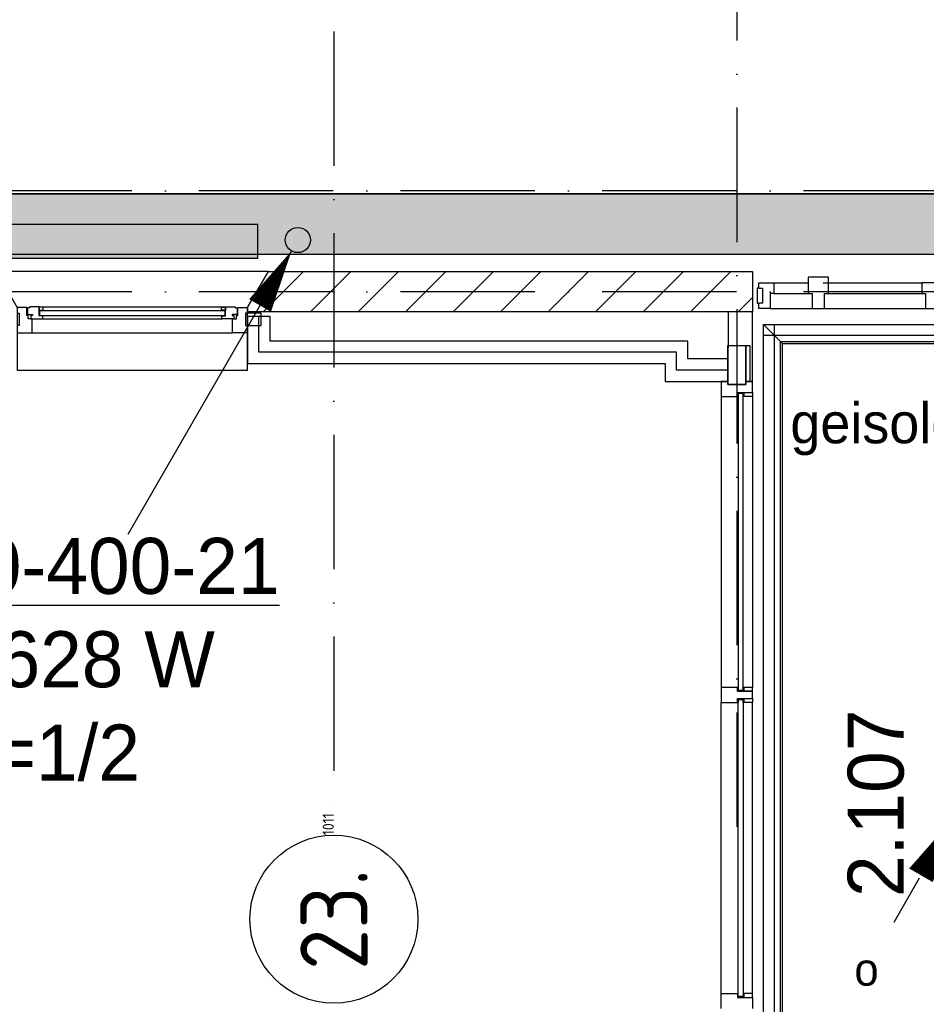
# Model space of a CAD drawing. Extents: x -1448 to 118900, y -195097 to 442500.
# Tile 86 of 103: x 63262 to 67311, y 401792 to 406187. Entities that reach past the tile are written whole.
import ezdxf
from ezdxf.enums import TextEntityAlignment as Align

# ---------------------------------------------------------------- set-up
doc = ezdxf.new("R2010")
doc.units = 0
doc.header["$LTSCALE"] = 100
doc.linetypes.add('DASHDOT', pattern=[9, 6, -1.5, 0, -1.5])
doc.layers.get('0').update_dxf_attribs({"linetype": 'CONTINUOUS'})
for name, color, linetype in [('AL$7----_STRAMIEN', 1, 'DASHDOT'), ('AL31----_BUITENKOZ', 7, 'CONTINUOUS'), ('ALL-----_REFLIJNEN', 8, 'CONTINUOUS'), ('ALN-----_BLOCKNAAM', 2, 'CONTINUOUS'), ('BOUW', 8, 'CONTINUOUS'), ('KABELGOOT1', 8, 'CONTINUOUS'), ('WI561---', 1, 'CONTINUOUS'), ('WL5233--', 4, 'CONTINUOUS'), ('WL561---', 4, 'CONTINUOUS'), ('WL561---_AANVOER', 4, 'CONTINUOUS')]:
    doc.layers.add(name, color=color, linetype=linetype)
doc.styles.add('BURO-018', font='BUROFONT.shx', dxfattribs={"height": 180})
doc.styles.add('BURO-025', font='BUROFONT.shx', dxfattribs={"height": 250})
doc.styles.get("Standard").update_dxf_attribs({"font": 'ISOCP'})

# ---------------------------------------------------------------- blocks, each defined once
blk = doc.blocks.new('1011')
at = {"layer": 'AL$7----_STRAMIEN', "color": 7, "linetype": 'CONTINUOUS'}
blk.add_circle((-750, 0), 750, dxfattribs=at)
at = {"layer": 'ALN-----_BLOCKNAAM', "linetype": 'CONTINUOUS'}
blk.add_text('1011', height=100, dxfattribs=at).set_placement((0, 0))
blk = doc.blocks.new('2322401')
at = {"color": 0, "linetype": 'CONTINUOUS'}
for p, q in [((-0.5, 0.5, 1), (-0.5, 0.5)), ((-0.5, 0.5, 1), (-0.5, -0.5, 1)), ((0.5, 0.5, 1), (-0.5, 0.5, 1)), ((0.5, 0.5), (-0.5, 0.5)), ((-0.5, 0.5), (-0.5, -0.5)), ((0.5, 0.5, 1), (0.5, 0.5)), ((0.5, -0.5, 1), (0.5, 0.5, 1)), ((0.5, -0.5), (0.5, 0.5)), ((-0.5, -0.5, 1), (-0.5, -0.5)), ((-0.5, -0.5, 1), (0.5, -0.5, 1)), ((-0.5, -0.5), (0.5, -0.5)), ((0.5, -0.5, 1), (0.5, -0.5))]:
    blk.add_line(p, q, dxfattribs=at)
blk = doc.blocks.new('LDV4107')
at = {"color": 0, "linetype": 'CONTINUOUS'}
blk.add_line((-0.25, -0.433), (-6.75, -11.691), dxfattribs=at)
blk.add_lwpolyline([(-0.25, -0.433, 0, 1, 0), (-1.5, -2.598, 1, 1, 0)], format="xyseb", dxfattribs=at)
blk.add_circle((0, 0), 0.5, dxfattribs=at)
blk = doc.blocks.new('EH100000')
at = {"linetype": 'BYBLOCK'}
for p, q in [((1, 0.5), (0, 0.5)), ((1, 0.5, 1), (0, 0.5, 1)), ((0, -0.5, 1), (1, -0.5, 1)), ((1, -0.5), (0, -0.5))]:
    blk.add_line(p, q, dxfattribs=at)
at = {"linetype": 'BYBLOCK', "invisible_edges": 15}
for points in [[(1, -0.5), (0, -0.5), (0, 0.5), (1, 0.5)], [(0, 0.5), (1, 0.5), (1, 0.5, 1), (0, 0.5, 1)], [(0, -0.5, 1), (1, -0.5, 1), (1, -0.5), (0, -0.5)]]:
    blk.add_3dface(points, dxfattribs=at)
blk = doc.blocks.new('LDV1123')
at = {"color": 0, "linetype": 'CONTINUOUS'}
for p, q in [((6.75, 11.691), (5.812, 10.068)), ((5.437, 9.418), (4.5, 7.794)), ((1.562, 2.706), (2.5, 4.33)), ((0.25, 0.433), (1.187, 2.057))]:
    blk.add_line(p, q, dxfattribs=at)
blk.add_lwpolyline([(6.75, 11.691, 0, 1, 0), (5.5, 9.526, 1, 1, 0)], format="xyseb", dxfattribs=at)
blk.add_circle((0, 0), 0.5, dxfattribs=at)
at = {"color": 0, "linetype": 'CONTINUOUS', "style": 'BURO-018'}
blk.add_attdef('LD_TEXT1', text='', height=1.8, dxfattribs=at).set_placement((3.5, 6.062), align=Align.MIDDLE)
blk = doc.blocks.new('CVRINFO2')
at = {"color": 0, "linetype": 'CONTINUOUS', "style": 'BURO-025'}
for tag, p in [('CV_TEXT125', (0, 0)), ('CV_TEXT225', (0, -4.167)), ('CV_TEXT325', (0, -8.333)), ('CV_TEXT425', (0, -12.5))]:
    blk.add_attdef(tag, p, '', height=2.5, dxfattribs=at)
blk = doc.blocks.new('CVHATCH1')
at = {"color": 0, "linetype": 'CONTINUOUS'}
blk.add_solid([(-0.5, -0.5), (0.5, -0.5), (-0.5, 0.5), (0.5, 0.5)], dxfattribs=at)

msp = doc.modelspace()

# ---------------------------------------------------------------- hatches: boundary and pattern name
at = {"layer": 'KABELGOOT1'}
h = msp.add_hatch(dxfattribs=at)
h.set_pattern_fill('DOTS', color=256, scale=20, style=0)
h.set_pattern_definition([(0, (0, 558400.235), (15.875, 31.75), [0, -31.75])])
h.paths.add_polyline_path([(74060.1, 405140.2), (74060.1, 405410.2), (59361.1, 405410.2), (59361.1, 405140.2)])

# ---------------------------------------------------------------- linework, layer by layer
at = {"layer": 'AL$7----_STRAMIEN', "color": 1}
for points in [[(64665.4, 433137.4), (64665.4, 402583.9)], [(66465.4, 430097.3), (66465.4, 402583.9)], [(88065.4, 405422.7), (3295.1, 405422.7)], [(88065.4, 404972.7), (2467.7, 404972.7)]]:
    msp.add_lwpolyline(points, dxfattribs=at)
at = {"layer": 'AL31----_BUITENKOZ', "color": 8}
for points in [[(64280.4, 404902.7), (64372.8, 405062.7), (63158, 405062.7), (63250.4, 404902.7), (63250.4, 404622.7), (64280.4, 404622.7)], [(63250.4, 404902.7), (63250.4, 404877.7), (63260.4, 404877.7), (63260.4, 404821.7), (63250.4, 404821.7), (63250.4, 404788.7), (63317.4, 404788.7), (63317.4, 404851.7), (63300.4, 404851.7), (63300.4, 404866.7), (63294.4, 404866.7), (63294.4, 404902.7)], [(63307.1, 404905.7), (63304.6, 404901.5), (63297.6, 404901.5), (63297.6, 404871.7), (63320.1, 404871.7), (63320.1, 404866.7), (63312.1, 404866.7), (63312.1, 404851.7), (63317.4, 404851.7), (63364.5, 404851.7), (63366.6, 404864.7), (63349.6, 404864.7), (63349.6, 404905.7)], [(63349.6, 404903.4), (63349.6, 404889.9), (63366.6, 404889.9), (63366.6, 404903.4)]]:
    msp.add_lwpolyline(points, close=True, dxfattribs=at)
for points in [[(63349.6, 404905.7), (64181.2, 404905.7)], [(63364.5, 404851.7), (64166.3, 404851.7)], [(63317.4, 404788.7), (64213.4, 404788.7)]]:
    msp.add_lwpolyline(points, dxfattribs=at)
at = {"layer": 'AL31----_BUITENKOZ', "color": 8, "linetype": 'CONTINUOUS'}
msp.add_lwpolyline([(63351.6, 404887.7), (63351.6, 404866.7), (64179.2, 404866.7), (64179.2, 404887.7)], close=True, dxfattribs=at)
at = {"layer": 'ALL-----_REFLIJNEN', "color": 8, "linetype": 'CONTINUOUS'}
for p, q in [((64280.4, 404902.7), (64372.8, 405062.7)), ((64349.1, 404882.7), (64529.1, 405062.7)), ((64372.8, 405062.7), (66534.4, 405062.7)), ((64561.3, 404882.7), (64741.3, 405062.7)), ((64773.4, 404882.7), (64953.4, 405062.7)), ((64985.5, 404882.7), (65165.5, 405062.7)), ((65197.7, 404882.7), (65377.7, 405062.7)), ((65409.8, 404882.7), (65589.8, 405062.7)), ((65621.9, 404882.7), (65801.9, 405062.7)), ((65834.1, 404882.7), (66014.1, 405062.7)), ((66046.2, 404882.7), (66226.2, 405062.7)), ((66258.3, 404882.7), (66438.3, 405062.7)), ((66534.4, 405062.7), (66534.4, 404882.7)), ((66563.3, 404988.7), (66563.3, 405012.2)), ((66563.3, 405012.2), (66630.3, 405012.2)), ((66628.7, 405012.2), (66783.8, 405012.2)), ((66630.3, 405012.2), (66630.3, 404965.2)), ((66850.7, 405012.2), (67290.4, 405012.2)), ((67357.4, 405012.2), (67290.4, 405012.2)), ((67290.4, 405012.2), (67290.4, 404965.2)), ((66563.3, 404988.7), (66555.3, 404988.7)), ((66555.3, 404988.7), (66555.3, 404921.7)), ((66563.3, 404988.7), (66579.3, 404988.7)), ((66579.3, 404988.7), (66579.3, 404921.7)), ((66630.3, 404965.2), (66613.3, 404965.2)), ((66613.3, 404965.2), (66613.3, 404898.2)), ((66630.3, 404965.2), (66783.9, 404965.2)), ((66873.9, 404965.2), (67290.4, 404965.2)), ((67290.4, 404965.2), (67307.4, 404965.2)), ((67307.4, 404965.2), (67307.4, 404898.2)), ((66470.5, 404882.7), (66534.4, 404946.7)), ((66555.3, 404921.7), (66563.3, 404921.7)), ((66563.3, 404898.2), (66563.3, 404921.7)), ((66579.3, 404921.7), (66563.3, 404921.7)), ((64280.4, 404882.7), (64280.4, 404902.7)), ((66375.4, 404882.7), (64280.4, 404882.7)), ((64380.4, 404862.7), (64280.4, 404862.7)), ((64280.4, 404862.7), (64280.4, 404652.7)), ((64330.4, 404702.7), (64330.4, 404862.7)), ((64330.4, 404702.7), (64330.4, 404862.7)), ((64380.4, 404752.7), (64380.4, 404862.7)), ((66534.4, 404882.7), (66375.4, 404882.7)), ((66375.4, 404882.7), (66375.4, 404882.7)), ((66425.4, 404882.7), (66424.9, 404558.7)), ((66534.4, 404882.7), (66425.4, 404882.7)), ((66534.4, 404572.7), (66534.4, 404882.7)), ((66613.3, 404898.2), (66563.3, 404898.2)), ((66611.7, 404898.2), (66800.8, 404898.2)), ((66856.9, 404898.2), (67307.4, 404898.2)), ((67307.4, 404898.2), (67357.4, 404898.2)), ((66584.4, 404826.8), (70968.4, 404826.8)), ((66584.4, 401494.8), (66584.4, 404826.8)), ((66669.4, 404741.8), (66584.4, 404826.8)), ((66632.4, 401494.8), (66632.4, 404826.8)), ((66584.4, 404778.8), (70968.4, 404778.8)), ((66245.4, 404752.7), (64380.4, 404752.7)), ((66245.4, 404672.7), (66245.4, 404752.7)), ((66424.9, 404558.7), (66424.9, 404732.7)), ((66424.9, 404732.7), (66504.9, 404732.7)), ((66504.9, 404572.7), (66504.9, 404732.7)), ((66504.9, 404732.7), (66522.4, 404732.7)), ((66504.9, 404732.7), (66504.9, 404558.7)), ((66522.4, 404732.7), (66522.4, 404572.7)), ((66659.9, 401570.3), (66659.9, 404751.3)), ((66659.9, 404751.3), (70968.4, 404751.3)), ((66669.4, 404741.8), (70905.4, 404741.8)), ((66669.4, 401579.8), (66669.4, 404741.8)), ((66669.4, 404741.8), (68265.4, 404741.8)), ((66195.4, 404702.7), (64330.4, 404702.7)), ((66195.4, 404702.7), (64330.4, 404702.7)), ((66195.4, 404622.7), (66195.4, 404702.7)), ((66195.4, 404622.7), (66195.4, 404702.7)), ((64280.4, 404652.7), (66145.4, 404652.7)), ((66145.4, 404652.7), (66145.4, 404572.7)), ((66424.9, 404672.7), (66245.4, 404672.7)), ((66424.9, 404572.7), (66424.9, 404672.7)), ((66424.9, 404622.7), (66195.4, 404622.7)), ((66424.9, 404622.7), (66195.4, 404622.7)), ((66145.4, 404572.7), (66424.9, 404572.7)), ((66424.9, 404572.7), (66395.4, 404572.7)), ((66395.4, 404572.7), (66395.4, 404505.7)), ((66424.9, 404558.7), (66424.9, 404572.7)), ((66424.9, 404558.7), (66504.9, 404558.7)), ((66504.9, 404558.7), (66424.9, 404558.7)), ((66504.9, 404558.7), (66424.9, 404558.7)), ((66504.9, 404558.7), (66504.9, 404572.7)), ((66504.9, 404572.7), (66534.4, 404572.7)), ((66522.4, 404572.7), (66504.9, 404572.7)), ((66534.4, 404572.7), (66504.9, 404572.7)), ((66504.9, 404572.7), (66504.9, 404558.7)), ((66534.4, 404522.7), (66534.4, 404572.7)), ((66467.4, 404505.7), (66467.4, 404522.7)), ((66467.4, 404522.7), (66534.4, 404522.7)), ((66467.4, 404505.7), (66467.4, 404522.7)), ((66467.4, 404522.7), (66496.4, 404522.7)), ((66492.4, 404518.7), (66471.4, 404518.7)), ((66471.4, 404518.7), (66471.4, 403193.2)), ((66492.4, 404518.7), (66471.4, 404518.7)), ((66471.4, 404518.7), (66471.4, 404505.7)), ((66492.4, 403193.2), (66492.4, 404518.7)), ((66492.4, 404505.7), (66492.4, 404518.7)), ((66496.4, 404522.7), (66534.4, 404522.7)), ((66496.4, 404505.7), (66496.4, 404522.7)), ((66496.4, 404522.7), (66496.4, 404505.7)), ((66534.4, 404522.7), (66534.4, 404505.7)), ((66395.4, 404505.7), (66467.4, 404505.7)), ((66395.4, 404505.7), (66395.4, 403206.2)), ((66471.4, 404505.7), (66467.4, 404505.7)), ((66496.4, 404505.7), (66492.4, 404505.7)), ((66534.4, 404505.7), (66496.4, 404505.7)), ((66534.4, 404505.7), (66534.4, 403206.2)), ((66424.9, 403206.2), (66395.4, 403206.2)), ((66395.4, 403206.2), (66395.4, 403139.2)), ((66467.4, 403206.2), (66424.9, 403206.2)), ((66467.4, 403189.2), (66467.4, 403206.2)), ((66471.4, 403206.2), (66467.4, 403206.2)), ((66467.4, 403206.2), (66467.4, 403189.2)), ((66471.4, 403193.2), (66471.4, 403206.2)), ((66471.4, 403193.2), (66492.4, 403193.2)), ((66492.4, 403193.2), (66471.4, 403193.2)), ((66496.4, 403206.2), (66492.4, 403206.2)), ((66492.4, 403206.2), (66492.4, 403193.2)), ((66534.4, 403206.2), (66496.4, 403206.2)), ((66496.4, 403206.2), (66496.4, 403189.2)), ((66496.4, 403189.2), (66496.4, 403206.2)), ((66534.4, 403189.2), (66534.4, 403206.2)), ((66496.4, 403189.2), (66467.4, 403189.2)), ((66467.4, 403189.2), (66496.4, 403189.2)), ((66467.4, 403139.2), (66467.4, 403156.2)), ((66467.4, 403156.2), (66534.4, 403156.2)), ((66467.4, 403139.2), (66467.4, 403156.2)), ((66467.4, 403156.2), (66496.4, 403156.2)), ((66471.4, 403152.2), (66492.4, 403152.2)), ((66471.4, 401826.7), (66471.4, 403152.2)), ((66492.4, 403152.2), (66471.4, 403152.2)), ((66471.4, 403152.2), (66471.4, 403139.2)), ((66492.4, 403152.2), (66492.4, 401826.7)), ((66492.4, 403139.2), (66492.4, 403152.2)), ((66534.4, 403189.2), (66496.4, 403189.2)), ((66496.4, 403189.2), (66534.4, 403189.2)), ((66496.4, 403156.2), (66534.4, 403156.2)), ((66496.4, 403139.2), (66496.4, 403156.2)), ((66496.4, 403156.2), (66496.4, 403139.2)), ((66534.4, 403156.2), (66534.4, 403189.2)), ((66534.4, 403156.2), (66534.4, 403139.2)), ((66395.4, 403139.2), (66467.4, 403139.2)), ((66395.4, 401839.7), (66395.4, 403139.2)), ((66471.4, 403139.2), (66467.4, 403139.2)), ((66496.4, 403139.2), (66492.4, 403139.2)), ((66534.4, 403139.2), (66496.4, 403139.2)), ((66534.4, 401839.7), (66534.4, 403139.2)), ((66395.4, 401772.7), (66395.4, 401839.7)), ((66395.4, 401839.7), (66467.4, 401839.7)), ((66467.4, 401839.7), (66467.4, 401822.7)), ((66471.4, 401839.7), (66467.4, 401839.7)), ((66467.4, 401839.7), (66467.4, 401822.7)), ((66471.4, 401826.7), (66471.4, 401839.7)), ((66496.4, 401839.7), (66492.4, 401839.7)), ((66492.4, 401839.7), (66492.4, 401826.7)), ((66534.4, 401839.7), (66496.4, 401839.7)), ((66496.4, 401839.7), (66496.4, 401822.7)), ((66496.4, 401822.7), (66496.4, 401839.7)), ((66534.4, 401822.7), (66534.4, 401839.7)), ((66467.4, 401822.7), (66534.4, 401822.7)), ((66467.4, 401822.7), (66496.4, 401822.7)), ((66492.4, 401826.7), (66471.4, 401826.7)), ((66492.4, 401826.7), (66471.4, 401826.7)), ((66496.4, 401822.7), (66534.4, 401822.7)), ((66534.4, 401822.7), (66534.4, 401772.7))]:
    msp.add_line(p, q, dxfattribs=at)
for points in [[(66873.9, 405037.2), (66783.9, 405037.2), (66783.9, 404965.2), (66800.9, 404965.2), (66800.9, 404898.2), (66856.9, 404898.2), (66856.9, 404965.2), (66873.9, 404965.2)], [(64223.7, 404905.7), (64226.1, 404901.5), (64233.2, 404901.5), (64233.2, 404871.7), (64210.7, 404871.7), (64210.7, 404866.7), (64218.7, 404866.7), (64218.7, 404851.7), (64213.4, 404851.7), (64166.3, 404851.7), (64164.2, 404864.7), (64181.2, 404864.7), (64181.2, 404905.7)], [(64181.2, 404903.4), (64181.2, 404889.9), (64164.2, 404889.9), (64164.2, 404903.4)], [(64280.4, 404902.7), (64280.4, 404877.7), (64270.4, 404877.7), (64270.4, 404821.7), (64280.4, 404821.7), (64280.4, 404788.7), (64213.4, 404788.7), (64213.4, 404851.7), (64230.4, 404851.7), (64230.4, 404866.7), (64236.4, 404866.7), (64236.4, 404902.7)], [(64270.4, 404877.7), (64270.4, 404821.7), (64341.4, 404821.7), (64341.4, 404877.7)]]:
    msp.add_lwpolyline(points, close=True, dxfattribs=at)

# ---------------------------------------------------------------- block references
at = {"layer": 'AL$7----_STRAMIEN', "color": 8}
ref = msp.add_blockref('1011', (64665.4, 402546.6), dxfattribs=dict(at, xscale=0.5, yscale=0.5, zscale=0.5, rotation=90))
ref.add_attrib('STR-NAAM', '23.', dxfattribs={"color": 3, "linetype": 'CONTINUOUS', "height": 300, "rotation": 90}).set_placement((64665.4, 402171.6), align=Align.MIDDLE)
at = {"layer": 'KABELGOOT1', "xscale": 10065.0000000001, "yscale": 270, "zscale": 60, "rotation": 180}
msp.add_blockref('EH100000', (69771.1, 405275.2, 3650), dxfattribs=at)
at = {"layer": 'WI561---'}
ref = msp.add_blockref('CVRINFO2', (62526.6, 403623.8), dxfattribs=dict(at, xscale=100, yscale=100, zscale=100))
ref.add_attrib('CV_TEXT125', '%%u1120-400-21', (62526.6, 403623.8), dxfattribs={"layer": '0', "color": 2, "linetype": 'CONTINUOUS', "height": 250, "style": 'BURO-025'})
ref.add_attrib('CV_TEXT225', 'Q=1628 W', (62526.6, 403207.1), dxfattribs={"layer": '0', "color": 2, "linetype": 'CONTINUOUS', "height": 250, "style": 'BURO-025'})
ref.add_attrib('CV_TEXT325', 'ThV=1/2', (62526.6, 402790.5), dxfattribs={"layer": '0', "color": 2, "linetype": 'CONTINUOUS', "height": 250, "style": 'BURO-025'})
at = {"layer": 'WL5233--', "color": 2}
ref = msp.add_blockref('LDV1123', (66618.7, 401210.2), dxfattribs=dict(at, xscale=121.5, yscale=121.5, zscale=121.5))
ref.add_attrib('LD_TEXT1', 'o', dxfattribs={"layer": '0', "color": 1, "linetype": 'CONTINUOUS', "height": 145.8, "style": 'BURO-018'}).set_placement((67043.9, 401946.8), align=Align.MIDDLE)
at = {"layer": 'WL561---', "xscale": 1120, "yscale": 150}
for name, zscale, rotation in [('2322401', 400, 180.0000000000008), ('CVHATCH1', 1120, 180.0000000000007)]:
    msp.add_blockref(name, (63765.4, 405197.7), dxfattribs=dict(at, zscale=zscale, rotation=rotation))
at = {"layer": 'WL561---_AANVOER', "color": 2, "xscale": 112.5, "yscale": 112.5, "zscale": 112.5}
msp.add_blockref('LDV4107', (64504.4, 405203.5), dxfattribs=at)

# ---------------------------------------------------------------- texts
at = {"layer": 'BOUW', "color": 1, "style": 'BURO-018'}
msp.add_text('geisoleerd', height=180, dxfattribs=at).set_placement((66703.9, 404296.2))
at = {"layer": 'BOUW', "style": 'BURO-025'}
msp.add_text('2.107', height=250, rotation=90, dxfattribs=at).set_placement((67209.6, 402270.8))

doc.saveas('drawing.dxf')
